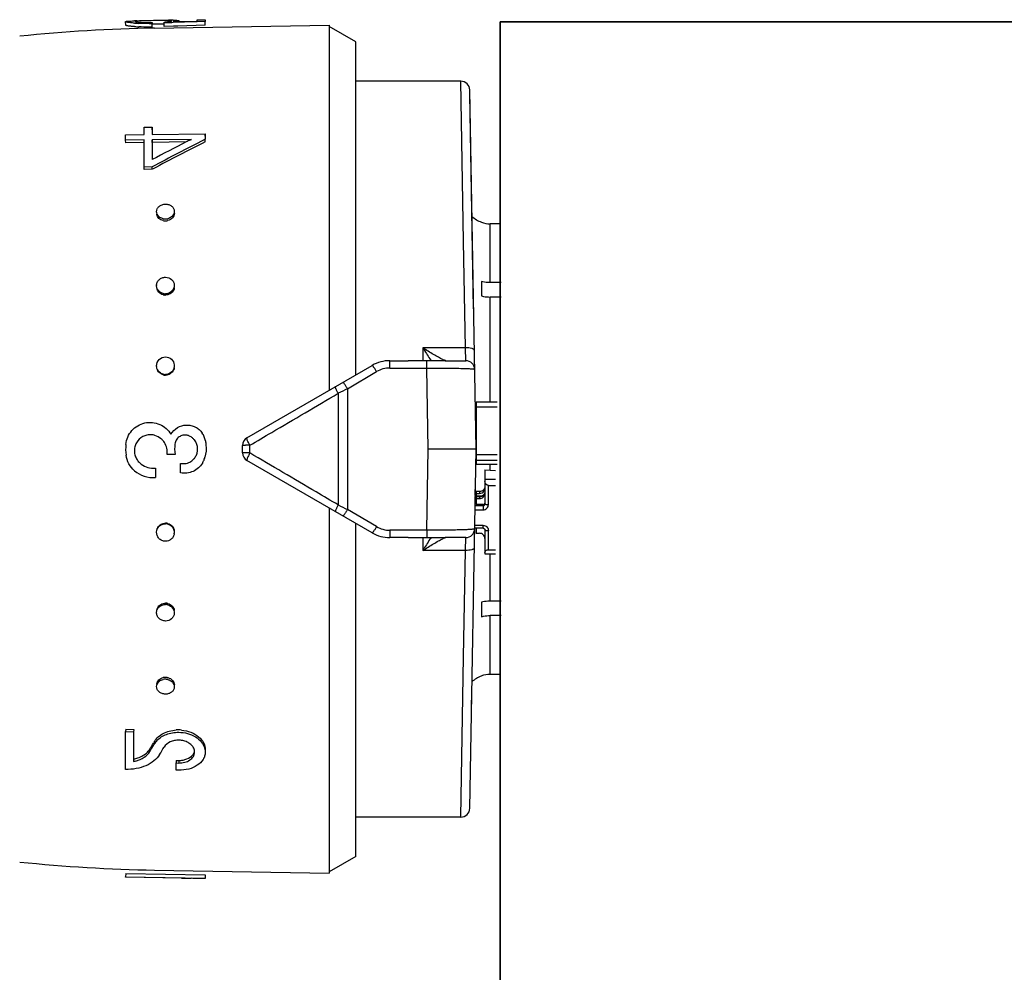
# Model space of a CAD drawing. Header units: millimetres. Extents: x 60394 to 199354, y 20895 to 166073.
# Tile 21 of 256: x 69637 to 69693, y 21626 to 21680. Entities that reach past the tile are written whole.
import ezdxf

# ---------------------------------------------------------------- set-up
doc = ezdxf.new("R2010")
doc.units = ezdxf.units.MM
doc.layers.add('UT_ZAŘÍZENÍ - OT', color=3, linetype='Continuous', lineweight=35)

msp = doc.modelspace()

# ---------------------------------------------------------------- linework, layer by layer
at = {"color": 0, "linetype": 'Continuous'}
for p, q in [((69647.354, 21680.283), (69647.804, 21680.291)), ((69647.354, 21680.215), (69647.354, 21680.283)), ((69647.804, 21680.291), (69647.804, 21680.186)), ((69643.308, 21679.977), (69643.304, 21680.177)), ((69643.941, 21680.223), (69643.956, 21680.224)), ((69643.956, 21680.224), (69643.967, 21680.224)), ((69643.957, 21680.164), (69643.956, 21680.21)), ((69644.87, 21680.237), (69644.748, 21680.235)), ((69644.794, 21680.138), (69644.794, 21680.075)), ((69644.798, 21679.876), (69644.794, 21680.075)), ((69644.871, 21680.037), (69644.796, 21680.036)), ((69644.939, 21679.813), (69654.808, 21679.986)), ((69645.482, 21680.044), (69645.45, 21680.044)), ((69645.48, 21680.104), (69645.48, 21680.157)), ((69645.91, 21680.12), (69645.48, 21680.104)), ((69645.483, 21679.905), (69645.48, 21680.104)), ((69646, 21679.924), (69645.483, 21679.905)), ((69645.704, 21680.177), (69645.703, 21680.241)), ((69645.996, 21680.123), (69645.91, 21680.12)), ((69645.992, 21680.172), (69646.294, 21680.181)), ((69647.287, 21680.168), (69645.996, 21680.123)), ((69646.258, 21679.933), (69646, 21679.924)), ((69646.141, 21680.176), (69646.141, 21680.191)), ((69647.807, 21679.987), (69646.258, 21679.933)), ((69646.294, 21680.181), (69647.354, 21680.215)), ((69646.304, 21680.235), (69646.305, 21680.182)), ((69647.355, 21680.171), (69647.287, 21680.168)), ((69647.804, 21680.186), (69647.355, 21680.171)), ((69647.807, 21679.987), (69647.804, 21680.186)), ((69654.808, 21679.986), (69654.808, 21659.341)), ((69656.308, 21679.046), (69654.808, 21679.912)), ((69656.308, 21660.207), (69656.308, 21679.046)), ((69662.253, 21676.812), (69656.308, 21676.812)), ((69662.408, 21667.748), (69662.253, 21676.812)), ((69663.108, 21656.012), (69662.753, 21676.321)), ((69662.969, 21663.946), (69662.758, 21676.071)), ((69644.354, 21674.207), (69644.804, 21674.213)), ((69644.354, 21673.801), (69644.354, 21674.207)), ((69644.804, 21674.213), (69644.804, 21673.807)), ((69644.808, 21674.062), (69644.804, 21674.213)), ((69643.304, 21673.788), (69644.354, 21673.801)), ((69643.304, 21673.477), (69643.304, 21673.788)), ((69644.804, 21673.807), (69647.804, 21673.846)), ((69647.804, 21673.846), (69647.804, 21673.534)), ((69647.807, 21673.699), (69647.804, 21673.846)), ((69644.354, 21673.49), (69643.304, 21673.477)), ((69643.308, 21673.333), (69643.304, 21673.477)), ((69644.358, 21673.346), (69643.308, 21673.333)), ((69644.354, 21671.958), (69644.354, 21673.49)), ((69647.018, 21673.524), (69644.804, 21673.496)), ((69644.804, 21673.496), (69644.804, 21672.377)), ((69644.808, 21673.352), (69644.804, 21673.496)), ((69646.725, 21673.376), (69644.808, 21673.352)), ((69644.808, 21673.352), (69644.808, 21672.494)), ((69646.963, 21673.496), (69647.018, 21673.524)), ((69647.804, 21673.534), (69647.748, 21673.506)), ((69647.807, 21673.39), (69647.804, 21673.534)), ((69644.804, 21671.963), (69644.354, 21671.958)), ((69644.358, 21671.827), (69644.354, 21671.958)), ((69644.808, 21671.832), (69644.804, 21671.963)), ((69644.808, 21671.832), (69644.358, 21671.827)), ((69644.86, 21671.86), (69644.808, 21671.832)), ((69663.408, 21668.848), (69663.408, 21668.835)), ((69663.908, 21665.425), (69663.908, 21668.749)), ((69664.478, 21668.749), (69663.908, 21668.749)), ((69662.51, 21661.737), (69662.408, 21667.748)), ((69663.408, 21665.486), (69663.408, 21664.672)), ((69664.526, 21665.425), (69663.908, 21665.425)), ((69663.908, 21658.686), (69663.908, 21664.612)), ((69664.533, 21664.612), (69663.908, 21664.612)), ((69660.108, 21661.737), (69660.108, 21661.003)), ((69662.51, 21661.737), (69660.108, 21661.737)), ((69662.529, 21661.012), (69662.51, 21661.737)), ((69658.238, 21660.597), (69658.238, 21661.012)), ((69658.238, 21661.012), (69659.265, 21661.012)), ((69660.335, 21660.597), (69660.335, 21661.004)), ((69661.371, 21661.012), (69662.529, 21661.012)), ((69650.158, 21656.656), (69657.238, 21660.744)), ((69655.841, 21659.424), (69657.488, 21660.392)), ((69658.238, 21660.597), (69660.335, 21660.597)), ((69660.407, 21656.012), (69660.335, 21660.597)), ((69655.321, 21659.168), (69655.321, 21652.856)), ((69655.841, 21659.424), (69655.841, 21652.6)), ((69663.108, 21658.686), (69663.108, 21655.164)), ((69663.108, 21658.686), (69664.308, 21658.686)), ((69663.108, 21658.402), (69664.308, 21658.402)), ((69649.908, 21655.8), (69649.908, 21656.223)), ((69650.321, 21655.796), (69650.321, 21656.227)), ((69660.335, 21651.427), (69660.407, 21656.012)), ((69663.108, 21656.012), (69660.407, 21656.012)), ((69662.753, 21635.703), (69663.108, 21656.012)), ((69646.094, 21655.709), (69645.644, 21655.709)), ((69657.238, 21651.28), (69650.158, 21655.367)), ((69663.108, 21655.706), (69664.308, 21655.706)), ((69663.108, 21655.391), (69664.308, 21655.391)), ((69644.984, 21654.94), (69644.984, 21654.406)), ((69646.414, 21654.668), (69646.414, 21655.203)), ((69663.108, 21655.164), (69664.308, 21655.164)), ((69663.608, 21654.837), (69663.608, 21652.914)), ((69663.608, 21654.837), (69664.208, 21654.804)), ((69663.908, 21654.821), (69663.908, 21655.164)), ((69663.608, 21654.306), (69664.208, 21654.306)), ((69663.062, 21653.397), (69663.068, 21653.72)), ((69663.108, 21653.608), (69663.108, 21653.363)), ((69663.308, 21653.608), (69663.108, 21653.608)), ((69663.308, 21653.608), (69663.308, 21653.51)), ((69663.808, 21652.875), (69663.808, 21653.954)), ((69663.808, 21653.954), (69664.208, 21653.954)), ((69663.108, 21653.168), (69663.058, 21653.168)), ((69663.061, 21653.363), (69663.471, 21653.363)), ((69663.109, 21653.394), (69663.062, 21653.397)), ((69663.108, 21653.51), (69663.308, 21653.51)), ((69663.108, 21653.315), (69663.108, 21652.874)), ((69663.308, 21653.315), (69663.108, 21653.315)), ((69663.108, 21653.218), (69663.308, 21653.218)), ((69663.308, 21653.315), (69663.308, 21653.218)), ((69654.808, 21652.683), (69654.808, 21632.038)), ((69657.488, 21651.631), (69655.841, 21652.6)), ((69663.048, 21652.581), (69663.508, 21652.581)), ((69663.052, 21652.816), (69663.508, 21652.816)), ((69663.108, 21652.972), (69663.055, 21652.972)), ((69663.508, 21652.874), (69663.108, 21652.874)), ((69663.508, 21652.874), (69663.508, 21652.581)), ((69656.308, 21632.978), (69656.308, 21651.817)), ((69658.238, 21651.427), (69658.238, 21651.012)), ((69660.335, 21651.427), (69658.238, 21651.427)), ((69660.335, 21651.427), (69660.335, 21651.019)), ((69663.508, 21651.537), (69663.03, 21651.537)), ((69663.508, 21651.698), (69663.032, 21651.698)), ((69663.108, 21651.537), (69663.108, 21651.256)), ((69663.508, 21651.537), (69663.508, 21651.698)), ((69663.608, 21651.443), (69663.608, 21650.089)), ((69663.808, 21650.325), (69663.808, 21651.404)), ((69659.265, 21651.012), (69658.238, 21651.012)), ((69660.108, 21651.021), (69660.108, 21650.287)), ((69662.529, 21651.012), (69661.371, 21651.012)), ((69662.51, 21650.287), (69662.529, 21651.012)), ((69663.108, 21651.256), (69663.308, 21651.256)), ((69662.51, 21650.287), (69660.108, 21650.287)), ((69662.408, 21644.276), (69662.51, 21650.287)), ((69663.808, 21650.325), (69664.208, 21650.325)), ((69663.608, 21650.089), (69664.208, 21650.089)), ((69663.908, 21647.412), (69663.908, 21650.089)), ((69663.408, 21647.351), (69663.408, 21646.538)), ((69664.533, 21647.412), (69663.908, 21647.412)), ((69663.908, 21643.275), (69663.908, 21646.599)), ((69664.526, 21646.599), (69663.908, 21646.599)), ((69662.253, 21635.212), (69662.408, 21644.276)), ((69663.408, 21643.189), (69663.408, 21643.176)), ((69664.478, 21643.275), (69663.908, 21643.275)), ((69662.853, 21641.397), (69662.868, 21642.259)), ((69643.308, 21640.171), (69643.304, 21640.04)), ((69643.304, 21637.897), (69643.304, 21640.04)), ((69643.304, 21640.04), (69643.754, 21640.034)), ((69643.308, 21640.171), (69643.758, 21640.166)), ((69643.758, 21640.166), (69643.754, 21640.034)), ((69643.754, 21640.034), (69643.754, 21638.346)), ((69644.784, 21639.106), (69644.813, 21639.154)), ((69644.901, 21639.435), (69644.93, 21639.482)), ((69644.93, 21639.482), (69644.926, 21639.344)), ((69644.675, 21639.059), (69644.671, 21638.918)), ((69646.157, 21638.414), (69646.154, 21638.268)), ((69646.154, 21637.86), (69646.154, 21638.268)), ((69646.154, 21638.268), (69646.304, 21638.266)), ((69646.157, 21638.414), (69646.307, 21638.412)), ((69646.307, 21638.412), (69646.304, 21638.266)), ((69646.304, 21637.858), (69646.154, 21637.86)), ((69662.253, 21635.212), (69656.308, 21635.212)), ((69656.308, 21632.978), (69654.808, 21632.112)), ((69643.308, 21632.026), (69643.304, 21631.826)), ((69643.308, 21632.026), (69647.807, 21631.947)), ((69644.939, 21632.21), (69654.808, 21632.038)), ((69647.807, 21631.947), (69647.804, 21631.748)), ((69647.807, 21631.937), (69647.804, 21631.737)), ((69643.304, 21631.814), (69643.304, 21631.826)), ((69643.304, 21631.826), (69647.804, 21631.748)), ((69646.454, 21631.76), (69643.304, 21631.814)), ((69646.454, 21631.756), (69646.454, 21631.76)), ((69646.454, 21631.756), (69647.017, 21631.746)), ((69647.804, 21631.748), (69647.804, 21631.737))]:
    msp.add_line(p, q, dxfattribs=at)
for centre, radius, start, end in [((69646.413, 21638.134), 42.126, 90.8463, 91.0033), ((69646.128, 21657.235), 23.023, 90.5699, 90.8389), ((69646.028, 21667.031), 13.227, 90.1311, 90.5589), ((69646.51, 21589.827), 90, 91, 95.86353), ((69644.423, 21688.653), 8.577, 265.8256, 266.6258), ((69644.424, 21688.504), 8.626, 265.8559, 266.6507), ((69644.572, 21644.489), 35.74, 91.0124, 91.2155), ((69644.496, 21689.907), 9.833, 266.6318, 267.396), ((69644.497, 21689.775), 9.899, 266.6567, 267.4156), ((69644.101, 21678.428), 1.789, 94.2534, 94.6326), ((69644.157, 21677.659), 2.559, 93.4587, 94.2283), ((69644.577, 21692.617), 12.544, 270.2757, 270.9914), ((69644.62, 21690.166), 10.03, 270.3767, 270.9938), ((69645.031, 21686.565), 6.424, 274.0065, 274.7622), ((69645.117, 21685.523), 5.379, 274.7701, 275.5791), ((69645.553, 21674.963), 5.28, 88.3745, 89.198), ((69662.253, 21676.312), 0.5, 1.0027, 90), ((69695.093, 21579.572), 105.191, 116.74897, 118.55954), ((69694.637, 21578.909), 105.923, 116.89327, 118.06457), ((69694.828, 21579.195), 105.279, 116.52799, 118.3353), ((69691.725, 21584.596), 99.533, 116.72558, 116.87901), ((69645.397, 21669.332), 0.34, 181.8386, 189.2299), ((69645.728, 21669.341), 0.33, 0.0012, 1.8034), ((69663.908, 21670.262), 1.5, 226.6492, 250.5288), ((69645.55, 21669.602), 0.578, 257.4005, 263.7792), ((69645.553, 21669.499), 0.583, 257.4385, 263.7956), ((69645.549, 21669.591), 0.567, 263.769, 270.5154), ((69645.552, 21669.489), 0.572, 263.785, 270.5156), ((69645.548, 21669.601), 0.577, 270.6142, 283.6547), ((69645.551, 21669.499), 0.582, 270.6123, 283.6161), ((69663.91, 21670.258), 1.509, 250.58, 269.9294), ((69645.469, 21665.261), 0.415, 180.0036, 182.6268), ((69645.553, 21665.325), 0.529, 255.907, 262.902), ((69645.556, 21665.257), 0.533, 255.9485, 262.9202), ((69645.551, 21665.311), 0.515, 262.8964, 270.3352), ((69645.554, 21665.242), 0.519, 262.9139, 270.3354), ((69645.64, 21665.192), 0.417, 351.6852, 359.956), ((69680.891, 21674.259), 24.264, 211.0698, 212.8147), ((69658.238, 21659.012), 2, 90, 120), ((69676.934, 21671.714), 19.559, 212.8314, 213.1914), ((69662.529, 21660.512), 0.5, 0.9973, 90), ((69645.525, 21660.727), 0.471, 180.0149, 185.1846), ((69645.555, 21660.737), 0.505, 254.9456, 262.2975), ((69645.553, 21660.72), 0.488, 262.2951, 270.1426), ((69658.239, 21659.118), 1.479, 90.0293, 120.5126), ((69645.558, 21660.706), 0.509, 254.989, 262.3166), ((69645.556, 21660.689), 0.492, 262.3136, 270.1429), ((69763.403, 21440.051), 244.324, 116.11937, 116.25551), ((69663.008, 21657.856), 0.0994, 313.5922, 359.9803), ((69663.008, 21657.868), 0.301, 284.0099, 289.4426), ((69646.743, 21656.311), 1.078, 27.8406, 34.0296), ((69644.7, 21655.949), 0.878, 79.2621, 86.1049), ((69644.69, 21655.9), 0.927, 73.0793, 79.2163), ((69644.687, 21655.862), 0.963, 41.0757, 50.0119), ((69644.681, 21655.858), 0.97, 32.4613, 41.0443), ((69646.663, 21656.234), 0.576, 71.2532, 78.3972), ((69646.665, 21656.241), 0.569, 63.8405, 71.2552), ((69646.54, 21656.005), 0.836, 39.1305, 49.8284), ((69646.547, 21656.01), 0.828, 29.6913, 39.1293), ((69646.748, 21656.313), 1.073, 21.6663, 27.8429), ((69646.765, 21656.32), 1.054, 15.2114, 21.6682), ((69645.853, 21656.073), 1.999, 11.8346, 15.192), ((69650.408, 21656.223), 0.5, 120, 180), ((69663.008, 21656.24), 0.3, 70.554, 72.3535), ((69645.966, 21656.012), 2.661, 174.2036, 187.383), ((69648.39, 21656.012), 2.316, 172.8168, 187.5195), ((69650.408, 21655.8), 0.5, 180, 240), ((69644.695, 21655.906), 0.893, 214.114, 220.953), ((69644.865, 21656.055), 1.119, 220.9857, 227.2244), ((69646.543, 21656.013), 0.831, 307.9711, 320.9467), ((69646.536, 21656.02), 0.841, 320.9239, 328.1109), ((69646.585, 21655.874), 1.247, 328.3633, 330.5708), ((69646.599, 21655.867), 1.23, 330.5526, 339.4593), ((69646.645, 21655.849), 1.181, 339.4729, 345.3977), ((69644.866, 21656.046), 1.644, 229.7942, 274.1007), ((69644.866, 21656.038), 1.104, 269.8741, 276.1358), ((69646.556, 21655.975), 0.785, 259.5616, 266.7756), ((69663.317, 21653.805), 0.29, 325.946, 359.9556), ((69763.403, 21871.973), 244.324, 243.74449, 243.88063), ((69645.552, 21651.303), 0.489, 81.9513, 89.7929), ((69645.556, 21651.334), 0.493, 81.9697, 89.7932), ((69645.55, 21651.285), 0.507, 74.6173, 81.9539), ((69645.553, 21651.316), 0.51, 74.6606, 81.9731), ((69658.239, 21652.905), 1.479, 239.4874, 269.9707), ((69662.529, 21651.512), 0.5, 270, 359), ((69663.52, 21651.443), 0.0882, 0.0369, 8.6608), ((69645.573, 21651.294), 0.481, 352.21, 354.9153), ((69658.238, 21653.012), 2, 240, 270), ((69680.812, 21637.814), 24.171, 147.1819, 148.9335), ((69677.276, 21640.087), 19.968, 146.8123, 147.1649), ((69645.55, 21646.712), 0.516, 82.1802, 89.6075), ((69645.554, 21646.78), 0.52, 82.1978, 89.6077), ((69645.548, 21646.695), 0.533, 75.2221, 82.1864), ((69645.552, 21646.763), 0.537, 75.2633, 82.2046), ((69645.549, 21642.426), 0.574, 89.5276, 102.6205), ((69645.553, 21642.528), 0.579, 90.4762, 102.5767), ((69645.552, 21642.544), 0.563, 89.4636, 90.4277), ((69645.548, 21642.431), 0.569, 82.706, 89.4382), ((69645.552, 21642.533), 0.574, 82.7219, 89.4383), ((69645.547, 21642.416), 0.584, 76.3765, 82.7168), ((69645.55, 21642.519), 0.588, 76.4142, 82.7332), ((69663.908, 21641.762), 1.5, 109.4712, 133.3508), ((69663.91, 21641.765), 1.509, 90.0706, 109.42), ((69645.397, 21642.692), 0.34, 170.7701, 178.1614), ((69645.728, 21642.682), 0.33, 358.1966, 359.9988), ((69646.285, 21638.188), 1.949, 89.3478, 93.6822), ((69646.284, 21638.156), 1.981, 84.7451, 89.3338), ((69606.254, 21662.2), 44.921, 328.7834, 329.0635), ((69606.732, 21662.246), 44.466, 328.5709, 328.8521), ((69605.38, 21663.063), 46.046, 328.8521, 329.1259), ((69604.531, 21663.231), 46.929, 329.1323, 329.4032), ((69645.794, 21638.83), 1.009, 142.6891, 149.3347), ((69645.889, 21638.757), 1.129, 136.6726, 142.6957), ((69607, 21662.127), 44.808, 328.5423, 329.173), ((69643.805, 21639.606), 1.027, 315.4988, 321.7146), ((69643.884, 21639.544), 0.927, 321.7149, 328.509), ((69646.745, 21638.888), 0.458, 358.6045, 6.9669), ((69643.37, 21640.216), 1.908, 281.6289, 285.7619), ((69662.253, 21635.712), 0.5, 270, 359), ((69646.51, 21722.197), 90, 264.13647, 269)]:
    msp.add_arc(centre, radius, start, end, dxfattribs=at)
at = {"color": 0, "linetype": 'Continuous', "extrusion": (0, 0, -1)}
for centre, major_axis, ratio, start_param, end_param in [((69663.808, 21654.189), (0, -0.235), 0.85043, 0, 1.570796), ((69663.808, 21650.168), (0.2, 0), 0.785695, 3.141593, 4.712389)]:
    msp.add_ellipse(centre, major_axis=major_axis, ratio=ratio, start_param=start_param, end_param=end_param, dxfattribs=at)
at = {"color": 0, "linetype": 'Continuous'}
for points, knots in [([(69645.998, 21680.258), (69646.013, 21680.258), (69646.065, 21680.258), (69646.117, 21680.257), (69646.154, 21680.256)], [0, 0, 0, 0, 0.28218, 1, 1, 1, 1]), ([(69646.154, 21680.256), (69646.165, 21680.256), (69646.198, 21680.254), (69646.231, 21680.252), (69646.254, 21680.249)], [0, 0, 0, 0, 0.312325, 1, 1, 1, 1]), ([(69643.304, 21680.177), (69643.304, 21680.18), (69643.311, 21680.186), (69643.319, 21680.189), (69643.324, 21680.19)], [0, 0, 0, 0, 0.34526, 1, 1, 1, 1]), ([(69643.798, 21680.099), (69643.729, 21680.104), (69643.63, 21680.113), (69643.509, 21680.127), (69643.438, 21680.137), (69643.383, 21680.147), (69643.341, 21680.157), (69643.318, 21680.164), (69643.304, 21680.173), (69643.304, 21680.177)], [0, 0, 0, 0, 0.415889, 0.585993, 0.728367, 0.841268, 0.923827, 0.975949, 1, 1, 1, 1]), ([(69643.8, 21679.9), (69643.731, 21679.905), (69643.633, 21679.914), (69643.512, 21679.928), (69643.441, 21679.938), (69643.386, 21679.947), (69643.344, 21679.957), (69643.321, 21679.965), (69643.308, 21679.973), (69643.308, 21679.977)], [0, 0, 0, 0, 0.416026, 0.586157, 0.728535, 0.841423, 0.923955, 0.976034, 1, 1, 1, 1]), ([(69643.324, 21680.19), (69643.328, 21680.191), (69643.348, 21680.197), (69643.368, 21680.2), (69643.384, 21680.202)], [0, 0, 0, 0, 0.194984, 1, 1, 1, 1]), ([(69643.384, 21680.202), (69643.44, 21680.209), (69643.584, 21680.215), (69643.727, 21680.219), (69643.814, 21680.221)], [0, 0, 0, 0, 0.393124, 1, 1, 1, 1]), ([(69643.956, 21680.21), (69643.941, 21680.209), (69643.915, 21680.207), (69643.881, 21680.202), (69643.861, 21680.198), (69643.849, 21680.194), (69643.847, 21680.191)], [0, 0, 0, 0, 0.402142, 0.703286, 0.901798, 1, 1, 1, 1]), ([(69643.847, 21680.191), (69643.847, 21680.191), (69643.847, 21680.19), (69643.847, 21680.19), (69643.847, 21680.189)], [0, 0, 0, 0, 0.519614, 1, 1, 1, 1]), ([(69643.847, 21680.189), (69643.847, 21680.188), (69643.852, 21680.184), (69643.868, 21680.178), (69643.906, 21680.17), (69643.968, 21680.162), (69644.017, 21680.158), (69644.045, 21680.155)], [0, 0, 0, 0, 0.026104, 0.078509, 0.271488, 0.580502, 1, 1, 1, 1]), ([(69644.748, 21680.235), (69644.608, 21680.233), (69644.36, 21680.227), (69644.111, 21680.22), (69644.002, 21680.214)], [0, 0, 0, 0, 0.5608, 1, 1, 1, 1]), ([(69644.045, 21680.155), (69644.089, 21680.152), (69644.302, 21680.138), (69644.516, 21680.135), (69644.686, 21680.136)], [0, 0, 0, 0, 0.202928, 1, 1, 1, 1]), ([(69644.637, 21680.073), (69644.586, 21680.073), (69644.39, 21680.073), (69644.194, 21680.078), (69644.049, 21680.084)], [0, 0, 0, 0, 0.261385, 1, 1, 1, 1]), ([(69644.798, 21679.876), (69644.732, 21679.875), (69644.483, 21679.873), (69644.234, 21679.877), (69644.05, 21679.886)], [0, 0, 0, 0, 0.261104, 1, 1, 1, 1]), ([(69645.448, 21680.243), (69645.404, 21680.243), (69645.212, 21680.243), (69645.019, 21680.24), (69644.87, 21680.237)], [0, 0, 0, 0, 0.228486, 1, 1, 1, 1]), ([(69645.45, 21680.044), (69645.406, 21680.043), (69645.213, 21680.043), (69645.02, 21680.04), (69644.871, 21680.037)], [0, 0, 0, 0, 0.228577, 1, 1, 1, 1]), ([(69645.627, 21680.242), (69645.613, 21680.243), (69645.554, 21680.243), (69645.494, 21680.243), (69645.448, 21680.243)], [0, 0, 0, 0, 0.229978, 1, 1, 1, 1]), ([(69645.64, 21680.17), (69645.678, 21680.174), (69645.743, 21680.181), (69645.819, 21680.192), (69645.864, 21680.201), (69645.886, 21680.207), (69645.899, 21680.212), (69645.906, 21680.217), (69645.906, 21680.219)], [0, 0, 0, 0, 0.416564, 0.727805, 0.840468, 0.923103, 0.975235, 1, 1, 1, 1]), ([(69645.814, 21680.236), (69645.806, 21680.237), (69645.769, 21680.239), (69645.732, 21680.24), (69645.703, 21680.241)], [0, 0, 0, 0, 0.216654, 1, 1, 1, 1]), ([(69645.882, 21680.229), (69645.878, 21680.23), (69645.855, 21680.233), (69645.832, 21680.235), (69645.814, 21680.236)], [0, 0, 0, 0, 0.191517, 1, 1, 1, 1]), ([(69645.906, 21680.219), (69645.906, 21680.222), (69645.896, 21680.227), (69645.888, 21680.228), (69645.882, 21680.229)], [0, 0, 0, 0, 0.306489, 1, 1, 1, 1]), ([(69646.141, 21680.191), (69646.13, 21680.19), (69646.08, 21680.182), (69646.03, 21680.176), (69645.992, 21680.172)], [0, 0, 0, 0, 0.219199, 1, 1, 1, 1]), ([(69646.304, 21680.235), (69646.304, 21680.23), (69646.285, 21680.222), (69646.258, 21680.213), (69646.204, 21680.202), (69646.164, 21680.195), (69646.141, 21680.191)], [0, 0, 0, 0, 0.080473, 0.272652, 0.58028, 1, 1, 1, 1]), ([(69646.254, 21680.249), (69646.266, 21680.248), (69646.283, 21680.246), (69646.299, 21680.241), (69646.304, 21680.237), (69646.304, 21680.235)], [0, 0, 0, 0, 0.708486, 0.898996, 1, 1, 1, 1]), ([(69645.054, 21669.432), (69645.052, 21669.488), (69645.079, 21669.604), (69645.191, 21669.748), (69645.359, 21669.841), (69645.488, 21669.864), (69645.554, 21669.865)], [0, 0, 0, 0, 0.229393, 0.470966, 0.729703, 1, 1, 1, 1]), ([(69645.554, 21669.865), (69645.617, 21669.865), (69645.743, 21669.846), (69645.907, 21669.762), (69646.021, 21669.628), (69646.052, 21669.517), (69646.054, 21669.463)], [0, 0, 0, 0, 0.270385, 0.528616, 0.769944, 1, 1, 1, 1]), ([(69645.158, 21669.186), (69645.127, 21669.22), (69645.077, 21669.297), (69645.056, 21669.388), (69645.054, 21669.432)], [0, 0, 0, 0, 0.509651, 1, 1, 1, 1]), ([(69645.427, 21668.931), (69645.337, 21668.951), (69645.169, 21669.03), (69645.075, 21669.195), (69645.062, 21669.278)], [0, 0, 0, 0, 0.524629, 1, 1, 1, 1]), ([(69645.424, 21669.038), (69645.398, 21669.044), (69645.3, 21669.073), (69645.209, 21669.13), (69645.158, 21669.186)], [0, 0, 0, 0, 0.260211, 1, 1, 1, 1]), ([(69645.95, 21669.194), (69645.933, 21669.175), (69645.858, 21669.104), (69645.76, 21669.059), (69645.684, 21669.04)], [0, 0, 0, 0, 0.24218, 1, 1, 1, 1]), ([(69646.057, 21669.341), (69646.057, 21669.249), (69645.972, 21669.053), (69645.788, 21668.957), (69645.688, 21668.933)], [0, 0, 0, 0, 0.47302, 1, 1, 1, 1]), ([(69646.054, 21669.463), (69646.055, 21669.415), (69646.037, 21669.316), (69645.983, 21669.231), (69645.95, 21669.194)], [0, 0, 0, 0, 0.488775, 1, 1, 1, 1]), ([(69645.054, 21665.261), (69645.054, 21665.322), (69645.082, 21665.446), (69645.193, 21665.602), (69645.36, 21665.704), (69645.489, 21665.729), (69645.554, 21665.729)], [0, 0, 0, 0, 0.241806, 0.488407, 0.741812, 1, 1, 1, 1]), ([(69645.121, 21665.028), (69645.111, 21665.044), (69645.076, 21665.111), (69645.057, 21665.186), (69645.054, 21665.242)], [0, 0, 0, 0, 0.253103, 1, 1, 1, 1]), ([(69645.554, 21665.729), (69645.677, 21665.73), (69645.87, 21665.663), (69646.019, 21665.465), (69646.051, 21665.346), (69646.053, 21665.287)], [0, 0, 0, 0, 0.507384, 0.755665, 1, 1, 1, 1]), ([(69646.053, 21665.287), (69646.056, 21665.236), (69646.046, 21665.168), (69646.022, 21665.104), (69646.015, 21665.089)], [0, 0, 0, 0, 0.747031, 1, 1, 1, 1]), ([(69663.908, 21665.425), (69663.865, 21665.425), (69663.697, 21665.43), (69663.53, 21665.455), (69663.408, 21665.486)], [0, 0, 0, 0, 0.252472, 1, 1, 1, 1]), ([(69645.427, 21664.739), (69645.335, 21664.762), (69645.162, 21664.857), (69645.075, 21665.035), (69645.062, 21665.125)], [0, 0, 0, 0, 0.510101, 1, 1, 1, 1]), ([(69645.424, 21664.812), (69645.362, 21664.827), (69645.243, 21664.88), (69645.154, 21664.975), (69645.121, 21665.028)], [0, 0, 0, 0, 0.506643, 1, 1, 1, 1]), ([(69646.015, 21665.089), (69645.986, 21665.022), (69645.893, 21664.9), (69645.756, 21664.832), (69645.684, 21664.813)], [0, 0, 0, 0, 0.492845, 1, 1, 1, 1]), ([(69646.053, 21665.132), (69646.04, 21665.041), (69645.952, 21664.862), (69645.78, 21664.765), (69645.688, 21664.741)], [0, 0, 0, 0, 0.489899, 1, 1, 1, 1]), ([(69663.408, 21664.672), (69663.448, 21664.662), (69663.612, 21664.627), (69663.781, 21664.612), (69663.908, 21664.612)], [0, 0, 0, 0, 0.247091, 1, 1, 1, 1]), ([(69661.228, 21661.076), (69661.145, 21661.116), (69660.968, 21661.209), (69660.592, 21661.425), (69660.303, 21661.607), (69660.108, 21661.737)], [0, 0, 0, 0, 0.213248, 0.460801, 1, 1, 1, 1]), ([(69663.01, 21661.608), (69663.01, 21661.617), (69663.001, 21661.64), (69662.968, 21661.663), (69662.921, 21661.685), (69662.831, 21661.713), (69662.692, 21661.733), (69662.574, 21661.738), (69662.51, 21661.737)], [0, 0, 0, 0, 0.054454, 0.124226, 0.220024, 0.341181, 0.645763, 1, 1, 1, 1]), ([(69645.054, 21660.727), (69645.054, 21660.853), (69645.162, 21661.117), (69645.426, 21661.222), (69645.554, 21661.223)], [0, 0, 0, 0, 0.49811, 1, 1, 1, 1]), ([(69645.554, 21661.223), (69645.675, 21661.223), (69645.925, 21661.132), (69646.041, 21660.891), (69646.052, 21660.772)], [0, 0, 0, 0, 0.501804, 1, 1, 1, 1]), ([(69660.335, 21661.004), (69660.156, 21661.002), (69659.799, 21661.003), (69659.442, 21661.012), (69659.265, 21661.012)], [0, 0, 0, 0, 0.502804, 1, 1, 1, 1]), ([(69661.371, 21661.012), (69661.292, 21661.012), (69660.946, 21661.011), (69660.601, 21661.007), (69660.335, 21661.004)], [0, 0, 0, 0, 0.230893, 1, 1, 1, 1]), ([(69661.307, 21661.04), (69661.301, 21661.043), (69661.274, 21661.054), (69661.248, 21661.066), (69661.228, 21661.076)], [0, 0, 0, 0, 0.229765, 1, 1, 1, 1]), ([(69661.338, 21661.028), (69661.336, 21661.029), (69661.325, 21661.033), (69661.315, 21661.037), (69661.307, 21661.04)], [0, 0, 0, 0, 0.235586, 1, 1, 1, 1]), ([(69661.397, 21661.012), (69661.389, 21661.012), (69661.369, 21661.017), (69661.35, 21661.023), (69661.338, 21661.028)], [0, 0, 0, 0, 0.393757, 1, 1, 1, 1]), ([(69645.427, 21660.214), (69645.344, 21660.237), (69645.187, 21660.323), (69645.098, 21660.479), (69645.075, 21660.561)], [0, 0, 0, 0, 0.50198, 1, 1, 1, 1]), ([(69645.424, 21660.249), (69645.351, 21660.269), (69645.212, 21660.34), (69645.122, 21660.468), (69645.093, 21660.537)], [0, 0, 0, 0, 0.50114, 1, 1, 1, 1]), ([(69646.036, 21660.601), (69646.014, 21660.519), (69645.924, 21660.362), (69645.767, 21660.273), (69645.684, 21660.25)], [0, 0, 0, 0, 0.49918, 1, 1, 1, 1]), ([(69646.053, 21660.628), (69646.04, 21660.533), (69645.956, 21660.346), (69645.781, 21660.241), (69645.688, 21660.215)], [0, 0, 0, 0, 0.498032, 1, 1, 1, 1]), ([(69657.488, 21660.392), (69657.467, 21660.412), (69657.436, 21660.46), (69657.402, 21660.534), (69657.363, 21660.597), (69657.324, 21660.648), (69657.294, 21660.69), (69657.269, 21660.721), (69657.254, 21660.737), (69657.241, 21660.746), (69657.238, 21660.744)], [0, 0, 0, 0, 0.198142, 0.388892, 0.560134, 0.707991, 0.828678, 0.918542, 0.975091, 1, 1, 1, 1]), ([(69660.335, 21660.597), (69660.511, 21660.598), (69660.856, 21660.598), (69661.357, 21660.595), (69661.818, 21660.589), (69662.168, 21660.582), (69662.415, 21660.574), (69662.572, 21660.568), (69662.706, 21660.562), (69662.818, 21660.555), (69662.906, 21660.547), (69662.969, 21660.54), (69663.007, 21660.533), (69663.024, 21660.527), (69663.029, 21660.522), (69663.029, 21660.521)], [0, 0, 0, 0, 0.195605, 0.383531, 0.55643, 0.707585, 0.773165, 0.831259, 0.881323, 0.92293, 0.955723, 0.979458, 0.994025, 0.997954, 1, 1, 1, 1]), ([(69655.841, 21659.424), (69655.812, 21659.474), (69655.769, 21659.545), (69655.712, 21659.635), (69655.676, 21659.69), (69655.645, 21659.735), (69655.622, 21659.767), (69655.605, 21659.785), (69655.596, 21659.793), (69655.593, 21659.794), (69655.591, 21659.793)], [0, 0, 0, 0, 0.387648, 0.559336, 0.708365, 0.829964, 0.920373, 0.976704, 0.992026, 1, 1, 1, 1]), ([(69650.321, 21656.227), (69650.736, 21656.472), (69652.403, 21657.452), (69654.069, 21658.432), (69655.321, 21659.168)], [0, 0, 0, 0, 0.249365, 1, 1, 1, 1]), ([(69655.321, 21659.168), (69655.295, 21659.214), (69655.258, 21659.283), (69655.215, 21659.37), (69655.19, 21659.425), (69655.171, 21659.47), (69655.159, 21659.505), (69655.153, 21659.527), (69655.154, 21659.541), (69655.157, 21659.543)], [0, 0, 0, 0, 0.389691, 0.560136, 0.707341, 0.827183, 0.916538, 0.973346, 1, 1, 1, 1]), ([(69643.318, 21656.281), (69643.332, 21656.423), (69643.407, 21656.705), (69643.714, 21657.193), (69644.364, 21657.585), (69645.121, 21657.51), (69645.605, 21657.197), (69645.791, 21656.973), (69645.864, 21656.85)], [0, 0, 0, 0, 0.125806, 0.251598, 0.500158, 0.748611, 0.874302, 1, 1, 1, 1]), ([(69645.864, 21656.85), (69645.952, 21657.002), (69646.208, 21657.265), (69646.646, 21657.394), (69646.998, 21657.362), (69647.249, 21657.272), (69647.47, 21657.122), (69647.587, 21656.987), (69647.637, 21656.914)], [0, 0, 0, 0, 0.249691, 0.498274, 0.623384, 0.748679, 0.874168, 1, 1, 1, 1]), ([(69644.76, 21656.825), (69644.676, 21656.83), (69644.506, 21656.818), (69644.189, 21656.702), (69643.935, 21656.453), (69643.812, 21656.136), (69643.786, 21655.881), (69643.832, 21655.629), (69643.908, 21655.475), (69643.955, 21655.405)], [0, 0, 0, 0, 0.124702, 0.249421, 0.497433, 0.62303, 0.748788, 0.874419, 1, 1, 1, 1]), ([(69645.644, 21655.709), (69645.66, 21655.824), (69645.651, 21656.061), (69645.562, 21656.281), (69645.5, 21656.379)], [0, 0, 0, 0, 0.500135, 1, 1, 1, 1]), ([(69646.779, 21656.798), (69646.702, 21656.814), (69646.54, 21656.814), (69646.318, 21656.714), (69646.155, 21656.535), (69646.102, 21656.38), (69646.092, 21656.301)], [0, 0, 0, 0, 0.248903, 0.498305, 0.748695, 1, 1, 1, 1]), ([(69647.249, 21655.576), (69647.288, 21655.638), (69647.35, 21655.775), (69647.382, 21655.996), (69647.358, 21656.218), (69647.302, 21656.357), (69647.266, 21656.421)], [0, 0, 0, 0, 0.249892, 0.499949, 0.75024, 1, 1, 1, 1]), ([(69647.81, 21656.483), (69647.826, 21656.406), (69647.872, 21656.097), (69647.847, 21655.778), (69647.788, 21655.551)], [0, 0, 0, 0, 0.250786, 1, 1, 1, 1]), ([(69650.321, 21656.227), (69650.292, 21656.279), (69650.242, 21656.374), (69650.184, 21656.502), (69650.154, 21656.591), (69650.148, 21656.637), (69650.153, 21656.654), (69650.158, 21656.656)], [0, 0, 0, 0, 0.377895, 0.69297, 0.905251, 0.965919, 1, 1, 1, 1]), ([(69650.321, 21656.227), (69650.293, 21656.227), (69650.238, 21656.227), (69650.16, 21656.227), (69650.09, 21656.226), (69650.029, 21656.226), (69649.985, 21656.225), (69649.956, 21656.225), (69649.939, 21656.225), (69649.926, 21656.224), (69649.916, 21656.224), (69649.912, 21656.223), (69649.908, 21656.224), (69649.908, 21656.223)], [0, 0, 0, 0, 0.203374, 0.394866, 0.56769, 0.716771, 0.837685, 0.88646, 0.926896, 0.958626, 0.981467, 0.99529, 1, 1, 1, 1]), ([(69650.321, 21655.796), (69650.293, 21655.796), (69650.238, 21655.797), (69650.16, 21655.797), (69650.09, 21655.797), (69650.029, 21655.798), (69649.985, 21655.798), (69649.956, 21655.799), (69649.939, 21655.799), (69649.926, 21655.8), (69649.916, 21655.799), (69649.912, 21655.801), (69649.908, 21655.8), (69649.908, 21655.8)], [0, 0, 0, 0, 0.203374, 0.394866, 0.56769, 0.716771, 0.837685, 0.88646, 0.926896, 0.958626, 0.981467, 0.99529, 1, 1, 1, 1]), ([(69650.321, 21655.796), (69650.292, 21655.745), (69650.242, 21655.649), (69650.184, 21655.521), (69650.154, 21655.433), (69650.148, 21655.386), (69650.153, 21655.37), (69650.158, 21655.367)], [0, 0, 0, 0, 0.377895, 0.69297, 0.905251, 0.965919, 1, 1, 1, 1]), ([(69655.321, 21652.856), (69654.903, 21653.102), (69653.236, 21654.081), (69651.57, 21655.062), (69650.321, 21655.796)], [0, 0, 0, 0, 0.250578, 1, 1, 1, 1]), ([(69643.805, 21654.79), (69643.676, 21654.9), (69643.457, 21655.171), (69643.348, 21655.501), (69643.326, 21655.67)], [0, 0, 0, 0, 0.49938, 1, 1, 1, 1]), ([(69644.105, 21655.233), (69644.207, 21655.139), (69644.446, 21654.987), (69644.725, 21654.934), (69644.864, 21654.934)], [0, 0, 0, 0, 0.500561, 1, 1, 1, 1]), ([(69647.646, 21655.22), (69647.584, 21655.119), (69647.428, 21654.933), (69647.123, 21654.736), (69646.774, 21654.64), (69646.531, 21654.646), (69646.414, 21654.668)], [0, 0, 0, 0, 0.249964, 0.499879, 0.749906, 1, 1, 1, 1]), ([(69646.512, 21655.191), (69646.608, 21655.186), (69646.803, 21655.209), (69646.979, 21655.3), (69647.054, 21655.359)], [0, 0, 0, 0, 0.50069, 1, 1, 1, 1]), ([(69663.608, 21653.902), (69663.608, 21653.864), (69663.592, 21653.786), (69663.525, 21653.688), (69663.425, 21653.623), (69663.347, 21653.608), (69663.308, 21653.608)], [0, 0, 0, 0, 0.247784, 0.496832, 0.747734, 1, 1, 1, 1]), ([(69663.308, 21653.51), (69663.357, 21653.51), (69663.455, 21653.534), (69663.531, 21653.602), (69663.558, 21653.642)], [0, 0, 0, 0, 0.501963, 1, 1, 1, 1]), ([(69663.608, 21653.609), (69663.608, 21653.571), (69663.592, 21653.493), (69663.525, 21653.396), (69663.425, 21653.33), (69663.347, 21653.315), (69663.308, 21653.315)], [0, 0, 0, 0, 0.247784, 0.496832, 0.747734, 1, 1, 1, 1]), ([(69663.308, 21653.218), (69663.347, 21653.218), (69663.425, 21653.233), (69663.525, 21653.298), (69663.592, 21653.396), (69663.608, 21653.474), (69663.608, 21653.512)], [0, 0, 0, 0, 0.252266, 0.503168, 0.752216, 1, 1, 1, 1]), ([(69655.321, 21652.856), (69655.295, 21652.809), (69655.258, 21652.741), (69655.215, 21652.654), (69655.19, 21652.599), (69655.171, 21652.554), (69655.159, 21652.518), (69655.153, 21652.497), (69655.154, 21652.483), (69655.157, 21652.481)], [0, 0, 0, 0, 0.389693, 0.560138, 0.707342, 0.827185, 0.916539, 0.973347, 1, 1, 1, 1]), ([(69655.841, 21652.6), (69655.812, 21652.55), (69655.769, 21652.478), (69655.712, 21652.389), (69655.676, 21652.333), (69655.645, 21652.289), (69655.622, 21652.257), (69655.605, 21652.238), (69655.596, 21652.231), (69655.593, 21652.23), (69655.591, 21652.23)], [0, 0, 0, 0, 0.387648, 0.559336, 0.708365, 0.829964, 0.920373, 0.976704, 0.992026, 1, 1, 1, 1]), ([(69663.508, 21652.874), (69663.52, 21652.874), (69663.544, 21652.879), (69663.575, 21652.897), (69663.598, 21652.925), (69663.605, 21652.948), (69663.607, 21652.959)], [0, 0, 0, 0, 0.251925, 0.502849, 0.751924, 1, 1, 1, 1]), ([(69663.508, 21652.816), (69663.521, 21652.816), (69663.547, 21652.821), (69663.58, 21652.843), (69663.602, 21652.875), (69663.608, 21652.901), (69663.608, 21652.914)], [0, 0, 0, 0, 0.252236, 0.503168, 0.752245, 1, 1, 1, 1]), ([(69663.508, 21652.581), (69663.547, 21652.581), (69663.625, 21652.596), (69663.725, 21652.661), (69663.792, 21652.759), (69663.808, 21652.837), (69663.808, 21652.875)], [0, 0, 0, 0, 0.252255, 0.503168, 0.752226, 1, 1, 1, 1]), ([(69663.608, 21652.914), (69663.608, 21652.911), (69663.611, 21652.906), (69663.617, 21652.902), (69663.627, 21652.897), (69663.643, 21652.891), (69663.668, 21652.886), (69663.698, 21652.881), (69663.745, 21652.876), (69663.782, 21652.875), (69663.808, 21652.875)], [0, 0, 0, 0, 0.040706, 0.069574, 0.105554, 0.199505, 0.321626, 0.468167, 0.634164, 1, 1, 1, 1]), ([(69645.554, 21650.801), (69645.485, 21650.801), (69645.347, 21650.831), (69645.175, 21650.952), (69645.068, 21651.133), (69645.05, 21651.272), (69645.056, 21651.339)], [0, 0, 0, 0, 0.25144, 0.501784, 0.751362, 1, 1, 1, 1]), ([(69645.075, 21651.463), (69645.098, 21651.545), (69645.187, 21651.7), (69645.344, 21651.787), (69645.427, 21651.809)], [0, 0, 0, 0, 0.49802, 1, 1, 1, 1]), ([(69645.093, 21651.486), (69645.122, 21651.556), (69645.212, 21651.683), (69645.351, 21651.755), (69645.424, 21651.774)], [0, 0, 0, 0, 0.49886, 1, 1, 1, 1]), ([(69645.684, 21651.774), (69645.767, 21651.751), (69645.924, 21651.662), (69646.014, 21651.505), (69646.036, 21651.422)], [0, 0, 0, 0, 0.50082, 1, 1, 1, 1]), ([(69645.688, 21651.808), (69645.781, 21651.783), (69645.956, 21651.678), (69646.04, 21651.491), (69646.053, 21651.396)], [0, 0, 0, 0, 0.501968, 1, 1, 1, 1]), ([(69657.488, 21651.631), (69657.467, 21651.611), (69657.436, 21651.563), (69657.402, 21651.489), (69657.363, 21651.426), (69657.324, 21651.375), (69657.294, 21651.334), (69657.269, 21651.303), (69657.254, 21651.286), (69657.241, 21651.278), (69657.238, 21651.28)], [0, 0, 0, 0, 0.198108, 0.388908, 0.560156, 0.708001, 0.828682, 0.918545, 0.975091, 1, 1, 1, 1]), ([(69663.029, 21651.503), (69663.029, 21651.501), (69663.024, 21651.497), (69663.007, 21651.491), (69662.969, 21651.484), (69662.906, 21651.476), (69662.818, 21651.469), (69662.706, 21651.462), (69662.572, 21651.455), (69662.415, 21651.449), (69662.168, 21651.442), (69661.818, 21651.435), (69661.357, 21651.429), (69660.856, 21651.426), (69660.511, 21651.426), (69660.335, 21651.427)], [0, 0, 0, 0, 0.002046, 0.005975, 0.020542, 0.044277, 0.07707, 0.118677, 0.168741, 0.226835, 0.292415, 0.44357, 0.616469, 0.804395, 1, 1, 1, 1]), ([(69663.508, 21651.698), (69663.547, 21651.698), (69663.625, 21651.683), (69663.725, 21651.617), (69663.792, 21651.52), (69663.808, 21651.442), (69663.808, 21651.404)], [0, 0, 0, 0, 0.252255, 0.503168, 0.752226, 1, 1, 1, 1]), ([(69663.508, 21651.537), (69663.52, 21651.537), (69663.545, 21651.533), (69663.576, 21651.514), (69663.598, 21651.488), (69663.605, 21651.467), (69663.607, 21651.456)], [0, 0, 0, 0, 0.26767, 0.525516, 0.768461, 1, 1, 1, 1]), ([(69663.608, 21651.443), (69663.608, 21651.44), (69663.611, 21651.435), (69663.617, 21651.431), (69663.627, 21651.426), (69663.643, 21651.42), (69663.668, 21651.414), (69663.698, 21651.41), (69663.745, 21651.405), (69663.782, 21651.404), (69663.808, 21651.404)], [0, 0, 0, 0, 0.040706, 0.069574, 0.105554, 0.199505, 0.321626, 0.468167, 0.634164, 1, 1, 1, 1]), ([(69646.049, 21651.229), (69646.041, 21651.171), (69646.004, 21651.056), (69645.891, 21650.914), (69645.733, 21650.823), (69645.614, 21650.801), (69645.554, 21650.801)], [0, 0, 0, 0, 0.249231, 0.498303, 0.748586, 1, 1, 1, 1]), ([(69659.265, 21651.012), (69659.442, 21651.012), (69659.799, 21651.02), (69660.156, 21651.021), (69660.335, 21651.019)], [0, 0, 0, 0, 0.497196, 1, 1, 1, 1]), ([(69660.108, 21650.287), (69660.303, 21650.416), (69660.592, 21650.598), (69660.968, 21650.814), (69661.145, 21650.908), (69661.228, 21650.948)], [0, 0, 0, 0, 0.539199, 0.786752, 1, 1, 1, 1]), ([(69660.335, 21651.019), (69660.427, 21651.018), (69660.772, 21651.015), (69661.117, 21651.012), (69661.371, 21651.012)], [0, 0, 0, 0, 0.264643, 1, 1, 1, 1]), ([(69661.228, 21650.948), (69661.258, 21650.962), (69661.309, 21650.985), (69661.361, 21651.005), (69661.383, 21651.01)], [0, 0, 0, 0, 0.595054, 1, 1, 1, 1]), ([(69661.383, 21651.01), (69661.385, 21651.01), (69661.389, 21651.011), (69661.394, 21651.012), (69661.397, 21651.012)], [0, 0, 0, 0, 0.289793, 1, 1, 1, 1]), ([(69663.608, 21650.962), (69663.608, 21651), (69663.592, 21651.078), (69663.525, 21651.176), (69663.425, 21651.241), (69663.347, 21651.256), (69663.308, 21651.256)], [0, 0, 0, 0, 0.247784, 0.496832, 0.747734, 1, 1, 1, 1]), ([(69663.01, 21650.416), (69663.01, 21650.406), (69663.001, 21650.384), (69662.968, 21650.36), (69662.921, 21650.338), (69662.831, 21650.311), (69662.692, 21650.29), (69662.574, 21650.286), (69662.51, 21650.287)], [0, 0, 0, 0, 0.054452, 0.124207, 0.219995, 0.341151, 0.645741, 1, 1, 1, 1]), ([(69645.054, 21646.781), (69645.057, 21646.837), (69645.076, 21646.913), (69645.111, 21646.979), (69645.121, 21646.995)], [0, 0, 0, 0, 0.746897, 1, 1, 1, 1]), ([(69645.062, 21646.899), (69645.075, 21646.988), (69645.162, 21647.167), (69645.335, 21647.261), (69645.427, 21647.284)], [0, 0, 0, 0, 0.489899, 1, 1, 1, 1]), ([(69645.121, 21646.995), (69645.154, 21647.049), (69645.243, 21647.143), (69645.362, 21647.196), (69645.424, 21647.212)], [0, 0, 0, 0, 0.493357, 1, 1, 1, 1]), ([(69645.684, 21647.21), (69645.756, 21647.191), (69645.893, 21647.124), (69645.986, 21647.001), (69646.015, 21646.935)], [0, 0, 0, 0, 0.507155, 1, 1, 1, 1]), ([(69645.688, 21647.283), (69645.78, 21647.259), (69645.952, 21647.162), (69646.04, 21646.982), (69646.053, 21646.892)], [0, 0, 0, 0, 0.510101, 1, 1, 1, 1]), ([(69646.015, 21646.935), (69646.022, 21646.919), (69646.046, 21646.856), (69646.056, 21646.787), (69646.053, 21646.737)], [0, 0, 0, 0, 0.252969, 1, 1, 1, 1]), ([(69663.908, 21647.412), (69663.865, 21647.412), (69663.697, 21647.407), (69663.53, 21647.382), (69663.408, 21647.351)], [0, 0, 0, 0, 0.252472, 1, 1, 1, 1]), ([(69645.554, 21646.294), (69645.487, 21646.295), (69645.355, 21646.321), (69645.185, 21646.428), (69645.075, 21646.591), (69645.052, 21646.719), (69645.054, 21646.781)], [0, 0, 0, 0, 0.258416, 0.511779, 0.758272, 1, 1, 1, 1]), ([(69646.053, 21646.737), (69646.051, 21646.678), (69646.019, 21646.558), (69645.87, 21646.361), (69645.677, 21646.293), (69645.554, 21646.294)], [0, 0, 0, 0, 0.244335, 0.492616, 1, 1, 1, 1]), ([(69663.408, 21646.538), (69663.448, 21646.548), (69663.612, 21646.584), (69663.781, 21646.599), (69663.908, 21646.599)], [0, 0, 0, 0, 0.247091, 1, 1, 1, 1]), ([(69645.062, 21642.746), (69645.075, 21642.828), (69645.169, 21642.994), (69645.337, 21643.073), (69645.427, 21643.093)], [0, 0, 0, 0, 0.475371, 1, 1, 1, 1]), ([(69645.158, 21642.838), (69645.175, 21642.856), (69645.25, 21642.926), (69645.348, 21642.969), (69645.424, 21642.986)], [0, 0, 0, 0, 0.241743, 1, 1, 1, 1]), ([(69645.684, 21642.983), (69645.71, 21642.977), (69645.808, 21642.946), (69645.899, 21642.887), (69645.95, 21642.83)], [0, 0, 0, 0, 0.259523, 1, 1, 1, 1]), ([(69645.688, 21643.091), (69645.788, 21643.067), (69645.972, 21642.971), (69646.057, 21642.774), (69646.057, 21642.682)], [0, 0, 0, 0, 0.52698, 1, 1, 1, 1]), ([(69645.554, 21642.159), (69645.488, 21642.16), (69645.359, 21642.183), (69645.191, 21642.276), (69645.079, 21642.419), (69645.052, 21642.536), (69645.054, 21642.592)], [0, 0, 0, 0, 0.270297, 0.529034, 0.770607, 1, 1, 1, 1]), ([(69645.054, 21642.592), (69645.056, 21642.636), (69645.077, 21642.726), (69645.127, 21642.804), (69645.158, 21642.838)], [0, 0, 0, 0, 0.490349, 1, 1, 1, 1]), ([(69646.054, 21642.561), (69646.052, 21642.507), (69646.021, 21642.396), (69645.907, 21642.262), (69645.743, 21642.178), (69645.617, 21642.158), (69645.554, 21642.159)], [0, 0, 0, 0, 0.230056, 0.471384, 0.729615, 1, 1, 1, 1]), ([(69645.95, 21642.83), (69645.983, 21642.793), (69646.037, 21642.708), (69646.055, 21642.609), (69646.054, 21642.561)], [0, 0, 0, 0, 0.511225, 1, 1, 1, 1]), ([(69644.93, 21639.482), (69645.043, 21639.673), (69645.326, 21639.911), (69645.774, 21640.082), (69646.029, 21640.125), (69646.16, 21640.133)], [0, 0, 0, 0, 0.464053, 0.726092, 1, 1, 1, 1]), ([(69645.068, 21639.532), (69645.215, 21639.688), (69645.509, 21639.869), (69645.945, 21639.987), (69646.184, 21640.006), (69646.304, 21640.005)], [0, 0, 0, 0, 0.473959, 0.733478, 1, 1, 1, 1]), ([(69646.304, 21640.005), (69646.472, 21640.003), (69646.803, 21639.957), (69647.247, 21639.769), (69647.591, 21639.483), (69647.733, 21639.233), (69647.77, 21639.106)], [0, 0, 0, 0, 0.276815, 0.541296, 0.783329, 1, 1, 1, 1]), ([(69646.466, 21640.129), (69646.646, 21640.112), (69646.993, 21640.032), (69647.434, 21639.78), (69647.736, 21639.426), (69647.81, 21639.137), (69647.807, 21639.002)], [0, 0, 0, 0, 0.285569, 0.551478, 0.78834, 1, 1, 1, 1]), ([(69647.15, 21639.108), (69647.119, 21639.172), (69647.026, 21639.295), (69646.832, 21639.433), (69646.593, 21639.526), (69646.331, 21639.564), (69646.066, 21639.543), (69645.755, 21639.448), (69645.554, 21639.294), (69645.477, 21639.165)], [0, 0, 0, 0, 0.110355, 0.232071, 0.363298, 0.500079, 0.636986, 0.768855, 1, 1, 1, 1]), ([(69647.2, 21638.943), (69647.199, 21638.957), (69647.189, 21639.014), (69647.169, 21639.069), (69647.15, 21639.108)], [0, 0, 0, 0, 0.245195, 1, 1, 1, 1]), ([(69647.77, 21639.106), (69647.776, 21639.086), (69647.797, 21639.006), (69647.805, 21638.923), (69647.803, 21638.861)], [0, 0, 0, 0, 0.254201, 1, 1, 1, 1]), ([(69645.222, 21638.743), (69645.139, 21638.607), (69644.906, 21638.355), (69644.447, 21638.088), (69643.898, 21637.928), (69643.505, 21637.895), (69643.304, 21637.897)], [0, 0, 0, 0, 0.219385, 0.461046, 0.724092, 1, 1, 1, 1]), ([(69643.758, 21638.492), (69643.835, 21638.508), (69644.118, 21638.584), (69644.388, 21638.733), (69644.538, 21638.886)], [0, 0, 0, 0, 0.269283, 1, 1, 1, 1]), ([(69643.888, 21638.379), (69644.053, 21638.426), (69644.354, 21638.555), (69644.593, 21638.789), (69644.671, 21638.918)], [0, 0, 0, 0, 0.53047, 1, 1, 1, 1]), ([(69646.304, 21638.266), (69646.418, 21638.264), (69646.64, 21638.29), (69646.933, 21638.414), (69647.145, 21638.615), (69647.201, 21638.793), (69647.203, 21638.876)], [0, 0, 0, 0, 0.288289, 0.554647, 0.788959, 1, 1, 1, 1]), ([(69647.803, 21638.861), (69647.802, 21638.792), (69647.779, 21638.651), (69647.654, 21638.381), (69647.352, 21638.097), (69646.863, 21637.897), (69646.494, 21637.856), (69646.304, 21637.858)], [0, 0, 0, 0, 0.104904, 0.212347, 0.445391, 0.711352, 1, 1, 1, 1]), ([(69646.307, 21638.412), (69646.387, 21638.411), (69646.545, 21638.424), (69646.827, 21638.5), (69647.016, 21638.622), (69647.1, 21638.729)], [0, 0, 0, 0, 0.273822, 0.536871, 1, 1, 1, 1]), ([(69647.1, 21638.729), (69647.112, 21638.745), (69647.158, 21638.81), (69647.188, 21638.886), (69647.199, 21638.944)], [0, 0, 0, 0, 0.259352, 1, 1, 1, 1]), ([(69647.804, 21631.737), (69647.651, 21631.74), (69647.389, 21631.743), (69647.126, 21631.745), (69647.017, 21631.746)], [0, 0, 0, 0, 0.581949, 1, 1, 1, 1])]:
    msp.add_open_spline(points, degree=3, knots=knots, dxfattribs=at)
for points in [[(69645.684, 21664.813), (69645.642, 21664.802), (69645.598, 21664.796), (69645.554, 21664.796)], [(69645.688, 21664.741), (69645.646, 21664.73), (69645.601, 21664.724), (69645.557, 21664.723)], [(69645.093, 21660.537), (69645.073, 21660.584), (69645.06, 21660.634), (69645.056, 21660.684)], [(69645.684, 21660.25), (69645.642, 21660.238), (69645.598, 21660.232), (69645.554, 21660.232)], [(69646.052, 21660.772), (69646.057, 21660.715), (69646.051, 21660.656), (69646.036, 21660.601)], [(69645.688, 21660.215), (69645.646, 21660.204), (69645.601, 21660.197), (69645.557, 21660.197)], [(69645.306, 21656.6), (69645.205, 21656.684), (69645.086, 21656.749), (69644.96, 21656.787)], [(69647.08, 21656.644), (69647.03, 21656.686), (69646.975, 21656.723), (69646.916, 21656.752)], [(69645.056, 21651.339), (69645.06, 21651.39), (69645.073, 21651.44), (69645.093, 21651.486)], [(69645.424, 21651.774), (69645.466, 21651.786), (69645.51, 21651.792), (69645.554, 21651.792)], [(69645.427, 21651.809), (69645.469, 21651.821), (69645.513, 21651.827), (69645.557, 21651.826)], [(69646.036, 21651.422), (69646.051, 21651.367), (69646.057, 21651.309), (69646.052, 21651.252)], [(69645.424, 21647.212), (69645.466, 21647.223), (69645.51, 21647.228), (69645.554, 21647.228)], [(69645.427, 21647.284), (69645.469, 21647.295), (69645.513, 21647.3), (69645.557, 21647.3)]]:
    msp.add_open_spline(points, degree=3, dxfattribs=at)
at = {"layer": 'UT_ZAŘÍZENÍ - OT', "linetype": 'Continuous'}
for p, q in [((69664.478, 21680.171), (69664.478, 21180.171)), ((71464.478, 21680.171), (69664.478, 21680.171))]:
    msp.add_line(p, q, dxfattribs=at)

doc.saveas('drawing.dxf')
